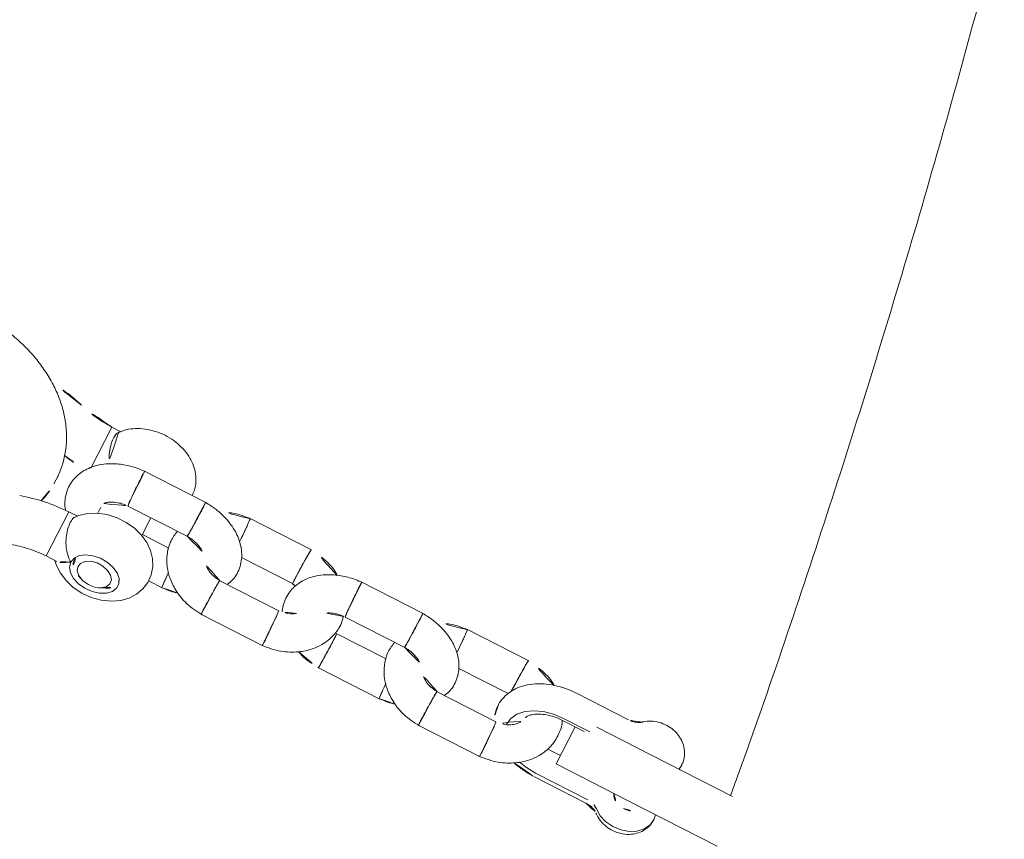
# Model space of a CAD drawing. Extents: x 5459245 to 5462690, y 5971016 to 5972523.
# Tile 121 of 198: x 5462453.513 to 5462453.667, y 5972212.697 to 5972212.825. Entities that reach past the tile are written whole.
import ezdxf

# ---------------------------------------------------------------- set-up
doc = ezdxf.new("R2010")
doc.units = 0
doc.layers.add('A_MAŁA ARCHITEKTURA', color=195, linetype='CONTINUOUS', lineweight=9)

# ---------------------------------------------------------------- blocks, each defined once
blk = doc.blocks.new('A$C43995eb0')
at = {"layer": 'A_MAŁA ARCHITEKTURA', "linetype": 'Continuous'}
for p, q in [((1864.69, 1000.4), (1864.69, 1016.09)), ((1856.69, 1000.4), (1856.69, 1014.66)), ((1856.69, 990.92), (1856.69, 1000.4)), ((1864.69, 987.9), (1864.69, 1000.4)), ((1853.43, 994.82), (1853.43, 985.71)), ((1867.42, 985.71), (1867.42, 994.82)), ((1868, 985.71), (1868, 994.82)), ((1857.85, 990.3), (1857.85, 985.71)), ((1858.2, 985.71), (1858.2, 989.49)), ((1858.2, 987.9), (1864.69, 987.9)), ((1863.23, 987.9), (1863.23, 985.71)), ((1852.33, 976.81), (1852.33, 965.96)), ((1858.33, 967.63), (1858.33, 976.27)), ((1863.1, 976.57), (1863.1, 966.15)), ((1869.09, 966), (1869.09, 976.85)), ((1853.25, 958.8), (1853.25, 947.95)), ((1859.25, 948.23), (1859.25, 958.68)), ((1868.17, 948.02), (1868.17, 958.87)), ((1862.17, 956.89), (1862.17, 948.14)), ((1852.33, 938.81), (1852.33, 927.96)), ((1858.33, 929.63), (1858.33, 938.67)), ((1858.36, 938.56), (1858.45, 939.21)), ((1869.09, 928), (1869.09, 938.85)), ((1863.1, 938.57), (1863.1, 928.15)), ((1853.25, 920.8), (1853.25, 909.95)), ((1859.25, 910.23), (1859.25, 920.68)), ((1868.17, 918.38), (1868.17, 920.87)), ((1862.17, 918.89), (1862.17, 914.25)), ((1862.38, 914.25), (1859.25, 914.25)), ((1870.36, 914.25), (1870.11, 914.25)), ((1872.64, 912), (1872.4, 912.56)), ((1872.4, 908.26), (1872.64, 908.82)), ((1861.3, 906.56), (1862.38, 906.56)), ((1870.11, 906.56), (1870.36, 906.56)), ((1849.45, 903.95), (1849.45, 902.41)), ((1864.24, 903.95), (1864.24, 902.41)), ((1871.97, 902.41), (1871.97, 904.31)), ((1849.45, 902.41), (1856.62, 902.41)), ((1864.24, 902.41), (1871.97, 902.41)), ((1860.19, 898.4), (1859.99, 898.39)), ((1861.43, 898.39), (1859.99, 898.39))]:
    blk.add_line(p, q, dxfattribs=at)
at = {"layer": 'A_MAŁA ARCHITEKTURA', "linetype": 'Continuous', "flags": 128}
for points in [[(1855.88, 1005.41), (1855.93, 1005.41), (1856.74, 1005.3)], [(1868.06, 996.68), (1868.73, 997.7), (1869.17, 998.91), (1869.34, 1000.22), (1869.24, 1001.55), (1868.88, 1002.8), (1868.27, 1003.88), (1867.46, 1004.71), (1866.52, 1005.23), (1865.5, 1005.41), (1864.72, 1005.31)], [(1857.85, 985.71), (1857.97, 984.04), (1858.32, 982.45), (1858.89, 981.03), (1859.65, 979.84), (1860.56, 978.95), (1861.57, 978.4), (1862.64, 978.21), (1862.72, 978.21)], [(1867.02, 982.7), (1867.3, 984.04), (1867.42, 985.71)], [(1871.97, 903.96), (1872.57, 904.53), (1873.37, 905.63), (1873.99, 906.94), (1874.41, 908.41), (1874.6, 909.99), (1874.54, 911.59), (1874.22, 913.18), (1873.63, 914.7), (1872.87, 915.92), (1871.94, 916.92), (1870.87, 917.68), (1869.7, 918.17), (1868.47, 918.4), (1867.13, 918.32), (1865.89, 917.95), (1864.79, 917.33), (1863.82, 916.49), (1862.99, 915.43), (1862.33, 914.16), (1861.86, 912.72), (1861.63, 911.16), (1861.64, 909.55), (1861.9, 907.95), (1862.43, 906.42), (1863.15, 905.15), (1864.04, 904.1), (1864.54, 903.71), (1864.54, 903.71)], [(1871.08, 906.27), (1871.86, 906.46), (1872.57, 906.99), (1873.14, 907.83), (1873.54, 908.9), (1873.71, 910.1), (1873.65, 911.33), (1873.36, 912.48), (1872.87, 913.44), (1872.22, 914.13), (1871.47, 914.5), (1870.69, 914.5), (1869.93, 914.13), (1869.28, 913.44), (1868.79, 912.48), (1868.51, 911.33), (1868.45, 910.1), (1868.62, 908.9), (1869.02, 907.83), (1869.59, 906.99), (1870.3, 906.46), (1871.08, 906.27)], [(1869.56, 908.99), (1869.34, 909.98), (1869.36, 911.02), (1869.62, 911.98), (1870.09, 912.73), (1870.69, 913.17), (1871.36, 913.23), (1872, 912.91), (1872.51, 912.25), (1872.85, 911.35), (1872.95, 910.31), (1872.8, 909.29), (1872.43, 908.42), (1871.89, 907.82), (1871.24, 907.57), (1870.58, 907.7), (1869.99, 908.19), (1869.56, 908.99)]]:
    blk.add_lwpolyline(points, dxfattribs=at)
at = {"layer": 'A_MAŁA ARCHITEKTURA', "linetype": 'Continuous'}
for centre, radius, start, end in [((1863.67, 1000.61), 2.42, 355.1685, 65.1013), ((1863.67, 1000.2), 2.42, 294.8987, 4.8315), ((1870.29, 994.87), 2.87, 140.9369, 181.0609), ((1870.21, 911.96), 2.27, 15.413, 93.5691), ((1870.24, 908.81), 2.23, 265.4782, 345.5398)]:
    blk.add_arc(centre, radius, start, end, dxfattribs=at)
for points, knots in [([(1580.93, 953.43), (1582.61, 953.97), (1591.44, 956.8), (1607.48, 961.62), (1629.06, 967.88), (1650.72, 973.81), (1672.44, 979.44), (1694.23, 984.76), (1716.07, 989.77), (1737.98, 994.47), (1759.93, 998.87), (1781.94, 1002.95), (1803.99, 1006.72), (1826.08, 1010.16), (1843.65, 1012.7), (1853.86, 1013.99), (1856.69, 1014.34)], [0, 0, 0, 0, 0.018672, 0.097902, 0.177136, 0.256376, 0.335619, 0.414867, 0.494119, 0.573376, 0.652635, 0.731899, 0.811166, 0.890435, 0.969708, 1, 1, 1, 1]), ([(1855.88, 1005.37), (1855.76, 1005.38), (1855.27, 1005.42), (1854.43, 1005.16), (1853.46, 1004.63), (1852.65, 1003.85), (1852.02, 1002.88), (1851.61, 1001.74), (1851.45, 1000.5), (1851.58, 999.21), (1851.98, 998.02), (1852.44, 997.28), (1852.72, 996.95), (1852.75, 996.91)], [0, 0, 0, 0, 0.032251, 0.134484, 0.234649, 0.335309, 0.438515, 0.545186, 0.655072, 0.767587, 0.882525, 0.987091, 1, 1, 1, 1]), ([(1868.67, 996.91), (1868.85, 997.14), (1869.26, 997.67), (1869.7, 998.69), (1869.95, 999.91), (1869.92, 1001.19), (1869.6, 1002.45), (1869.01, 1003.55), (1868.21, 1004.43), (1867.29, 1005.03), (1866.35, 1005.38), (1865.73, 1005.37), (1865.47, 1005.37)], [0, 0, 0, 0, 0.07613, 0.181746, 0.28985, 0.400745, 0.51408, 0.629615, 0.73153, 0.830894, 0.928554, 1, 1, 1, 1]), ([(1852.75, 996.91), (1852.8, 996.84), (1852.98, 996.63), (1853.25, 996.08), (1853.41, 995.39), (1853.42, 994.96), (1853.43, 994.82)], [0, 0, 0, 0, 0.1558077, 0.4947481, 0.8331954, 1, 1, 1, 1]), ([(1868, 994.82), (1868, 994.95), (1868.01, 995.37), (1868.17, 996.05), (1868.44, 996.61), (1868.61, 996.84), (1868.67, 996.91)], [0, 0, 0, 0, 0.157288, 0.493298, 0.828316, 1, 1, 1, 1]), ([(1869.1, 976.61), (1868.98, 977.68), (1868.74, 979.67), (1867.54, 982.15), (1866.17, 983.86), (1864.58, 985.14), (1862.64, 986.02), (1860.47, 986.21), (1858.93, 986.05), (1858.26, 985.7), (1858.2, 985.66)], [0, 0, 0, 0, 0.179181, 0.336322, 0.467265, 0.570861, 0.716779, 0.857865, 0.985499, 1, 1, 1, 1]), ([(1853.43, 985.71), (1853.43, 985.38), (1853.45, 984.46), (1853.66, 982.95), (1854.12, 981.26), (1854.8, 979.68), (1855.7, 978.29), (1856.77, 977.18), (1857.94, 976.37), (1859.18, 975.89), (1860.12, 975.67), (1860.63, 975.72), (1860.68, 975.72)], [0, 0, 0, 0, 0.0648862, 0.1838065, 0.3036171, 0.4246647, 0.5470859, 0.6696308, 0.7754843, 0.8778442, 0.9879012, 1, 1, 1, 1]), ([(1860.45, 980.37), (1860.43, 980.38), (1860.33, 980.39), (1860.02, 980.58), (1859.55, 981.05), (1859.06, 981.79), (1858.63, 982.78), (1858.33, 983.95), (1858.21, 984.96), (1858.2, 985.55), (1858.2, 985.71)], [0, 0, 0, 0, 0.028578, 0.180087, 0.324571, 0.478328, 0.631697, 0.78654, 0.943278, 1, 1, 1, 1]), ([(1867.49, 982.01), (1867.5, 982.03), (1867.7, 982.59), (1867.88, 983.76), (1867.99, 984.99), (1868, 985.63), (1868, 985.71)], [0, 0, 0, 0, 0.021357, 0.492409, 0.939506, 1, 1, 1, 1]), ([(1853.94, 982.05), (1853.93, 982.03), (1853.39, 981.33), (1852.68, 979.47), (1852.44, 977.57), (1852.32, 976.58)], [0, 0, 0, 0, 0.0163529, 0.4829055, 1, 1, 1, 1]), ([(1861.29, 979.97), (1861.34, 979.96), (1861.49, 979.94), (1861.89, 979.61), (1862.39, 979.03), (1862.92, 977.97), (1863.04, 976.97), (1863.11, 976.41)], [0, 0, 0, 0, 0.071985, 0.2205158, 0.4198868, 0.6747605, 1, 1, 1, 1]), ([(1852.35, 976.74), (1852.36, 976.74), (1852.39, 976.72), (1852.79, 976.69), (1853.2, 976.67), (1853.4, 976.66), (1853.41, 976.66)], [0, 0, 0, 0, 0.312673, 0.695507, 0.98471, 1, 1, 1, 1]), ([(1857.78, 976.54), (1857.76, 976.54), (1857.65, 976.54), (1857.39, 976.54), (1856.87, 976.55), (1856.08, 976.56), (1855.06, 976.59), (1854.15, 976.62), (1853.63, 976.65), (1853.42, 976.66), (1853.41, 976.66)], [0, 0, 0, 0, 0.025557, 0.126258, 0.226959, 0.430554, 0.634195, 0.837935, 0.991864, 1, 1, 1, 1]), ([(1860.68, 975.72), (1861.07, 975.74), (1861.91, 975.76), (1862.69, 976.07), (1863.1, 976.24)], [0, 0, 0, 0, 0.475097, 1, 1, 1, 1]), ([(1863.14, 976.57), (1863.13, 976.57), (1863.09, 976.58), (1863.4, 976.61), (1863.84, 976.64), (1864.13, 976.65), (1864.17, 976.66), (1864.18, 976.66)], [0, 0, 0, 0, 0.185026, 0.56124, 0.93758, 0.984971, 1, 1, 1, 1]), ([(1869.09, 976.74), (1869.09, 976.74), (1869.15, 976.75), (1868.94, 976.76), (1868.54, 976.77), (1867.95, 976.77), (1867.22, 976.76), (1866.21, 976.73), (1865.2, 976.7), (1864.54, 976.67), (1864.23, 976.66), (1864.19, 976.66), (1864.18, 976.66)], [0, 0, 0, 0, 0.007099, 0.156193, 0.305259, 0.378979, 0.528026, 0.677079, 0.826186, 0.975293, 0.994044, 1, 1, 1, 1]), ([(1863.1, 967.56), (1862.74, 967.73), (1862.04, 968.07), (1860.86, 968.18), (1859.7, 968.1), (1858.58, 967.79), (1857.46, 967.24), (1856.24, 966.31), (1854.86, 964.64), (1853.89, 962.49), (1853.37, 960.34), (1853.28, 959.14), (1853.24, 958.54)], [0, 0, 0, 0, 0.077341, 0.153343, 0.235475, 0.311777, 0.383159, 0.484061, 0.622854, 0.797222, 0.897243, 1, 1, 1, 1]), ([(1852.32, 966.2), (1852.43, 965.13), (1852.6, 963.4), (1853.37, 961.93), (1853.67, 961.38)], [0, 0, 0, 0, 0.624025, 1, 1, 1, 1]), ([(1856.31, 966.26), (1856.23, 966.25), (1855.85, 966.25), (1855.05, 966.22), (1854.15, 966.19), (1853.63, 966.17), (1853.42, 966.16), (1853.41, 966.16)], [0, 0, 0, 0, 0.085826, 0.412746, 0.739825, 0.986938, 1, 1, 1, 1]), ([(1859.25, 956.87), (1859.84, 956.77), (1861.1, 956.55), (1863.1, 956.98), (1864.85, 957.86), (1866.36, 959.16), (1867.67, 960.89), (1868.78, 963.32), (1868.99, 965.23), (1869.1, 966.24)], [0, 0, 0, 0, 0.122154, 0.258847, 0.404553, 0.516023, 0.654309, 0.818273, 1, 1, 1, 1]), ([(1863.06, 966.25), (1863.03, 965.86), (1862.96, 965.03), (1862.54, 964.08), (1862.13, 963.47), (1861.9, 963.25), (1861.83, 963.19)], [0, 0, 0, 0, 0.305096, 0.633758, 0.894311, 1, 1, 1, 1]), ([(1863.12, 966.25), (1863.13, 966.24), (1863.16, 966.22), (1863.56, 966.19), (1863.97, 966.17), (1864.17, 966.16), (1864.18, 966.16)], [0, 0, 0, 0, 0.311188, 0.694831, 0.984679, 1, 1, 1, 1]), ([(1852.35, 966.07), (1852.36, 966.08), (1852.39, 966.1), (1852.79, 966.13), (1853.2, 966.15), (1853.4, 966.16), (1853.41, 966.16)], [0, 0, 0, 0, 0.312002, 0.69521, 0.984695, 1, 1, 1, 1]), ([(1869.05, 966.07), (1869.06, 966.07), (1869.1, 966.06), (1868.85, 966.05), (1868.49, 966.05), (1868.16, 966.05), (1867.63, 966.05), (1866.85, 966.07), (1865.83, 966.09), (1864.92, 966.13), (1864.4, 966.15), (1864.19, 966.16), (1864.18, 966.16)], [0, 0, 0, 0, 0.064874, 0.2138067, 0.2874576, 0.3611023, 0.434747, 0.5836406, 0.7325515, 0.8815176, 0.9940504, 1, 1, 1, 1]), ([(1859.25, 958.58), (1859.26, 958.7), (1859.28, 959.04), (1859.38, 959.75), (1859.61, 960.59), (1859.94, 961.29), (1860.23, 961.73), (1860.33, 961.83), (1860.38, 961.87)], [0, 0, 0, 0, 0.07747, 0.222806, 0.481132, 0.699218, 0.880217, 1, 1, 1, 1]), ([(1868.18, 958.6), (1868.15, 959.02), (1868.09, 959.84), (1867.96, 960.78), (1867.81, 961.27), (1867.77, 961.37)], [0, 0, 0, 0, 0.445567, 0.876659, 1, 1, 1, 1]), ([(1853.26, 958.73), (1853.29, 958.74), (1853.35, 958.75), (1853.78, 958.77), (1854.23, 958.77), (1854.63, 958.77), (1855.22, 958.76), (1856.06, 958.75), (1857.08, 958.72), (1857.93, 958.69), (1858.38, 958.67), (1858.55, 958.66), (1858.56, 958.66)], [0, 0, 0, 0, 0.13125, 0.269612, 0.338035, 0.406452, 0.474869, 0.613194, 0.751535, 0.889928, 0.994473, 1, 1, 1, 1]), ([(1859.21, 958.58), (1859.22, 958.59), (1859.28, 958.6), (1859.04, 958.62), (1858.74, 958.65), (1858.57, 958.66), (1858.56, 958.66)], [0, 0, 0, 0, 0.157115, 0.626571, 0.981252, 1, 1, 1, 1]), ([(1865.6, 958.58), (1865.61, 958.58), (1865.95, 958.59), (1866.6, 958.61), (1867.18, 958.64), (1867.44, 958.65), (1867.47, 958.66), (1867.48, 958.66)], [0, 0, 0, 0, 0.006778, 0.465276, 0.923927, 0.981684, 1, 1, 1, 1]), ([(1868.16, 958.73), (1868.14, 958.72), (1868.1, 958.7), (1867.77, 958.67), (1867.53, 958.66), (1867.49, 958.66), (1867.48, 958.66)], [0, 0, 0, 0, 0.440559, 0.920476, 0.980831, 1, 1, 1, 1]), ([(1853.24, 948.22), (1853.27, 947.8), (1853.32, 946.97), (1853.59, 945.44), (1854.1, 943.8), (1854.89, 942.25), (1855.96, 940.78), (1857.41, 939.52), (1859.11, 938.82), (1860.56, 938.63), (1861.72, 938.73), (1862.55, 938.92), (1862.94, 939.11), (1862.98, 939.13)], [0, 0, 0, 0, 0.072642, 0.1429246, 0.2691448, 0.3761669, 0.463647, 0.6147746, 0.752071, 0.829431, 0.91303, 0.9906943, 1, 1, 1, 1]), ([(1853.26, 948.09), (1853.29, 948.08), (1853.35, 948.06), (1853.78, 948.05), (1854.23, 948.05), (1854.63, 948.05), (1855.22, 948.05), (1856.06, 948.07), (1857.08, 948.09), (1857.93, 948.13), (1858.38, 948.15), (1858.55, 948.16), (1858.56, 948.16)], [0, 0, 0, 0, 0.133334, 0.271363, 0.339622, 0.407875, 0.476129, 0.614122, 0.752131, 0.890192, 0.994486, 1, 1, 1, 1]), ([(1859.21, 948.23), (1859.23, 948.23), (1859.27, 948.22), (1859.04, 948.19), (1858.74, 948.17), (1858.57, 948.16), (1858.56, 948.16)], [0, 0, 0, 0, 0.134793, 0.616682, 0.980755, 1, 1, 1, 1]), ([(1860.02, 945.39), (1859.99, 945.44), (1859.79, 945.71), (1859.53, 946.42), (1859.35, 947.25), (1859.27, 947.86), (1859.25, 948.2), (1859.24, 948.39)], [0, 0, 0, 0, 0.081662, 0.481386, 0.721039, 0.851675, 1, 1, 1, 1]), ([(1869.1, 938.61), (1868.98, 939.68), (1868.74, 941.67), (1867.54, 944.15), (1866.18, 945.85), (1864.57, 947.14), (1862.65, 947.99), (1860.74, 948.27), (1859.64, 948.02), (1859.27, 947.93)], [0, 0, 0, 0, 0.192755, 0.361801, 0.502663, 0.614106, 0.771079, 0.922853, 1, 1, 1, 1]), ([(1862.19, 948.23), (1862.22, 948.24), (1862.28, 948.26), (1862.7, 948.27), (1863.16, 948.27), (1863.56, 948.27), (1864.15, 948.27), (1864.98, 948.25), (1866, 948.22), (1866.85, 948.19), (1867.3, 948.17), (1867.47, 948.16), (1867.48, 948.16)], [0, 0, 0, 0, 0.1268304, 0.2659051, 0.3346728, 0.4034291, 0.4721853, 0.6111952, 0.7502369, 0.8893459, 0.9944446, 1, 1, 1, 1]), ([(1867.36, 944.25), (1867.44, 944.42), (1867.77, 945.09), (1868.04, 946.49), (1868.13, 947.68), (1868.18, 948.28)], [0, 0, 0, 0, 0.14264, 0.565536, 1, 1, 1, 1]), ([(1868.14, 948.09), (1868.15, 948.09), (1868.2, 948.1), (1867.97, 948.13), (1867.66, 948.15), (1867.49, 948.16), (1867.48, 948.16)], [0, 0, 0, 0, 0.141843, 0.619828, 0.98091, 1, 1, 1, 1]), ([(1854.04, 944.18), (1853.99, 944.12), (1853.42, 943.38), (1852.67, 941.47), (1852.44, 939.57), (1852.32, 938.58)], [0, 0, 0, 0, 0.0449317, 0.4979291, 1, 1, 1, 1]), ([(1862.2, 941.21), (1862.24, 941.15), (1862.5, 940.86), (1862.91, 939.95), (1863.04, 938.97), (1863.11, 938.41)], [0, 0, 0, 0, 0.0854641, 0.4872669, 1, 1, 1, 1]), ([(1852.35, 938.74), (1852.36, 938.74), (1852.39, 938.72), (1852.79, 938.69), (1853.2, 938.67), (1853.4, 938.66), (1853.41, 938.66)], [0, 0, 0, 0, 0.312673, 0.695507, 0.98471, 1, 1, 1, 1]), ([(1858.29, 938.57), (1858.29, 938.56), (1858.32, 938.55), (1858.08, 938.55), (1857.73, 938.54), (1857.39, 938.54), (1856.86, 938.55), (1856.08, 938.56), (1855.06, 938.59), (1854.15, 938.62), (1853.63, 938.65), (1853.42, 938.66), (1853.41, 938.66)], [0, 0, 0, 0, 0.047588, 0.199284, 0.274293, 0.349289, 0.424285, 0.57591, 0.72757, 0.879304, 0.99394, 1, 1, 1, 1]), ([(1863.14, 938.57), (1863.13, 938.57), (1863.09, 938.58), (1863.4, 938.61), (1863.84, 938.64), (1864.13, 938.65), (1864.17, 938.66), (1864.18, 938.66)], [0, 0, 0, 0, 0.185026, 0.56124, 0.93758, 0.984971, 1, 1, 1, 1]), ([(1869.09, 938.74), (1869.09, 938.74), (1869.15, 938.75), (1868.94, 938.76), (1868.54, 938.77), (1867.95, 938.77), (1867.22, 938.76), (1866.21, 938.73), (1865.2, 938.7), (1864.54, 938.67), (1864.23, 938.66), (1864.19, 938.66), (1864.18, 938.66)], [0, 0, 0, 0, 0.007099, 0.156193, 0.305259, 0.378979, 0.528026, 0.677079, 0.826186, 0.975293, 0.994044, 1, 1, 1, 1]), ([(1863.1, 929.56), (1862.74, 929.73), (1862.04, 930.07), (1860.86, 930.18), (1859.7, 930.1), (1858.58, 929.79), (1857.46, 929.24), (1856.24, 928.31), (1854.86, 926.64), (1853.89, 924.49), (1853.37, 922.34), (1853.28, 921.14), (1853.24, 920.54)], [0, 0, 0, 0, 0.077341, 0.153343, 0.235475, 0.311777, 0.383159, 0.484061, 0.622854, 0.797222, 0.897243, 1, 1, 1, 1]), ([(1852.32, 928.2), (1852.43, 927.13), (1852.6, 925.4), (1853.37, 923.93), (1853.67, 923.38)], [0, 0, 0, 0, 0.624025, 1, 1, 1, 1]), ([(1852.35, 928.07), (1852.36, 928.08), (1852.39, 928.1), (1852.79, 928.13), (1853.2, 928.15), (1853.4, 928.16), (1853.41, 928.16)], [0, 0, 0, 0, 0.312002, 0.69521, 0.984695, 1, 1, 1, 1]), ([(1856.31, 928.26), (1856.23, 928.25), (1855.85, 928.25), (1855.05, 928.22), (1854.15, 928.19), (1853.63, 928.17), (1853.42, 928.16), (1853.41, 928.16)], [0, 0, 0, 0, 0.085826, 0.412746, 0.739825, 0.986938, 1, 1, 1, 1]), ([(1859.25, 918.87), (1859.84, 918.77), (1861.1, 918.55), (1863.1, 918.98), (1864.85, 919.86), (1866.36, 921.16), (1867.67, 922.89), (1868.78, 925.32), (1868.99, 927.23), (1869.1, 928.24)], [0, 0, 0, 0, 0.122154, 0.258847, 0.404553, 0.516023, 0.654309, 0.818273, 1, 1, 1, 1]), ([(1863.06, 928.25), (1863.03, 927.86), (1862.96, 927.03), (1862.54, 926.08), (1862.13, 925.47), (1861.9, 925.25), (1861.83, 925.19)], [0, 0, 0, 0, 0.305096, 0.633758, 0.894311, 1, 1, 1, 1]), ([(1863.12, 928.25), (1863.13, 928.24), (1863.16, 928.22), (1863.56, 928.19), (1863.97, 928.17), (1864.17, 928.16), (1864.18, 928.16)], [0, 0, 0, 0, 0.311188, 0.694831, 0.984679, 1, 1, 1, 1]), ([(1869.05, 928.07), (1869.06, 928.07), (1869.1, 928.06), (1868.85, 928.05), (1868.49, 928.05), (1868.16, 928.05), (1867.63, 928.05), (1866.85, 928.07), (1865.83, 928.09), (1864.92, 928.13), (1864.4, 928.15), (1864.19, 928.16), (1864.18, 928.16)], [0, 0, 0, 0, 0.064874, 0.2138067, 0.2874576, 0.3611023, 0.434747, 0.5836406, 0.7325515, 0.8815176, 0.9940504, 1, 1, 1, 1]), ([(1859.25, 920.58), (1859.26, 920.7), (1859.28, 921.04), (1859.38, 921.75), (1859.61, 922.59), (1859.94, 923.29), (1860.23, 923.73), (1860.33, 923.83), (1860.38, 923.87)], [0, 0, 0, 0, 0.07747, 0.2228057, 0.4811322, 0.6992184, 0.880217, 1, 1, 1, 1]), ([(1868.18, 920.6), (1868.15, 921.02), (1868.09, 921.84), (1867.96, 922.78), (1867.81, 923.27), (1867.77, 923.37)], [0, 0, 0, 0, 0.445567, 0.876659, 1, 1, 1, 1]), ([(1853.26, 920.73), (1853.29, 920.74), (1853.35, 920.75), (1853.78, 920.77), (1854.23, 920.77), (1854.63, 920.77), (1855.22, 920.76), (1856.06, 920.75), (1857.08, 920.72), (1857.93, 920.69), (1858.38, 920.67), (1858.55, 920.66), (1858.56, 920.66)], [0, 0, 0, 0, 0.13125, 0.269612, 0.338035, 0.406452, 0.474869, 0.613194, 0.751535, 0.889928, 0.994473, 1, 1, 1, 1]), ([(1859.21, 920.58), (1859.22, 920.59), (1859.28, 920.6), (1859.04, 920.62), (1858.74, 920.65), (1858.57, 920.66), (1858.56, 920.66)], [0, 0, 0, 0, 0.157115, 0.626571, 0.981252, 1, 1, 1, 1]), ([(1865.6, 920.58), (1865.61, 920.58), (1865.95, 920.59), (1866.6, 920.61), (1867.18, 920.64), (1867.44, 920.65), (1867.47, 920.66), (1867.48, 920.66)], [0, 0, 0, 0, 0.006778, 0.465276, 0.923927, 0.981684, 1, 1, 1, 1]), ([(1868.16, 920.73), (1868.14, 920.72), (1868.1, 920.7), (1867.77, 920.67), (1867.53, 920.66), (1867.49, 920.66), (1867.48, 920.66)], [0, 0, 0, 0, 0.440559, 0.920476, 0.980831, 1, 1, 1, 1]), ([(1853.25, 918.37), (1852.95, 918.37), (1852.21, 918.36), (1851.1, 917.99), (1849.97, 917.37), (1848.99, 916.51), (1848.16, 915.43), (1847.5, 914.16), (1847.04, 912.72), (1846.8, 911.16), (1846.81, 909.54), (1847.08, 907.93), (1847.59, 906.43), (1848.33, 905.14), (1849.05, 904.23), (1849.59, 903.83), (1849.76, 903.71)], [0, 0, 0, 0, 0.048933, 0.118925, 0.187811, 0.257492, 0.329639, 0.405273, 0.484145, 0.564857, 0.64646, 0.729354, 0.814165, 0.891432, 0.965819, 1, 1, 1, 1]), ([(1853.24, 910.22), (1853.27, 909.8), (1853.32, 908.97), (1853.59, 907.44), (1854.1, 905.8), (1854.89, 904.25), (1855.96, 902.78), (1857.41, 901.52), (1859.11, 900.81), (1860.56, 900.63), (1861.73, 900.71), (1862.84, 901.04), (1863.7, 901.42), (1864.13, 901.77), (1864.28, 901.89)], [0, 0, 0, 0, 0.065835, 0.129531, 0.243923, 0.340916, 0.420198, 0.557163, 0.681593, 0.751704, 0.827469, 0.897855, 0.963703, 1, 1, 1, 1]), ([(1853.26, 910.09), (1853.29, 910.08), (1853.35, 910.06), (1853.78, 910.05), (1854.23, 910.05), (1854.63, 910.05), (1855.22, 910.05), (1856.06, 910.07), (1857.08, 910.09), (1857.93, 910.13), (1858.38, 910.15), (1858.55, 910.16), (1858.56, 910.16)], [0, 0, 0, 0, 0.133334, 0.271363, 0.339622, 0.407875, 0.476129, 0.614122, 0.752131, 0.890192, 0.994486, 1, 1, 1, 1]), ([(1859.21, 910.23), (1859.23, 910.23), (1859.27, 910.22), (1859.04, 910.19), (1858.74, 910.17), (1858.57, 910.16), (1858.56, 910.16)], [0, 0, 0, 0, 0.134793, 0.616682, 0.980755, 1, 1, 1, 1]), ([(1860.63, 906.71), (1860.61, 906.72), (1860.57, 906.74), (1860.27, 906.99), (1859.88, 907.55), (1859.53, 908.41), (1859.35, 909.26), (1859.27, 909.86), (1859.25, 910.2), (1859.24, 910.39)], [0, 0, 0, 0, 0.098479, 0.2384598, 0.4293278, 0.6777234, 0.8266483, 0.907828, 1, 1, 1, 1]), ([(1864.54, 903.7), (1864.55, 903.68), (1864.65, 903.5), (1865.1, 903.43), (1865.8, 903.39), (1866.61, 903.47), (1867.73, 903.78), (1868.88, 904.27), (1870, 905), (1870.69, 905.71), (1871.01, 906.17), (1871.08, 906.27), (1871.08, 906.27)], [0, 0, 0, 0, 0.020091, 0.168389, 0.221044, 0.352288, 0.483312, 0.619916, 0.773074, 0.951185, 0.998589, 1, 1, 1, 1]), ([(1871.08, 906.27), (1871.08, 906.27), (1871.17, 906.12), (1871.48, 905.63), (1871.89, 904.92), (1871.91, 904.49), (1871.92, 904.31)], [0, 0, 0, 0, 0.003743, 0.185908, 0.653823, 1, 1, 1, 1]), ([(1849.75, 903.7), (1849.76, 903.68), (1849.85, 903.54), (1850.34, 903.42), (1851.23, 903.38), (1852.47, 903.62), (1853.73, 904.07), (1854.42, 904.53), (1854.7, 904.72)], [0, 0, 0, 0, 0.020682, 0.198625, 0.382815, 0.590356, 0.831158, 1, 1, 1, 1]), ([(1849.45, 902.41), (1849.4, 901.42), (1849.3, 899.44), (1848.79, 897.58), (1848.53, 896.65)], [0, 0, 0, 0, 0.500696, 1, 1, 1, 1]), ([(1856.72, 897.84), (1856.77, 898.02), (1857.08, 899.33), (1857.11, 900.72), (1857.14, 901.91)], [0, 0, 0, 0, 0.135051, 1, 1, 1, 1]), ([(1864.24, 902.41), (1864.3, 901.05), (1864.44, 898.34), (1865.13, 895.76), (1865.47, 894.47)], [0, 0, 0, 0, 0.499508, 1, 1, 1, 1]), ([(1872.89, 896.65), (1872.64, 897.58), (1872.13, 899.44), (1872.02, 901.42), (1871.97, 902.41)], [0, 0, 0, 0, 0.499304, 1, 1, 1, 1]), ([(1859.99, 898.39), (1859.43, 898.35), (1858.18, 898.25), (1856.27, 897.78), (1854.31, 897.01), (1852.45, 895.95), (1850.71, 894.63), (1849.11, 893.06), (1847.64, 891.23), (1846.35, 889.18), (1845.24, 886.91), (1844.34, 884.47), (1843.66, 881.9), (1843.22, 879.25), (1843, 876.54), (1843.02, 873.81), (1843.28, 871.1), (1843.77, 868.44), (1844.48, 865.89), (1845.13, 864.31), (1845.45, 863.54)], [0, 0, 0, 0, 0.040981, 0.092106, 0.143215, 0.194845, 0.247454, 0.301397, 0.356848, 0.413722, 0.471691, 0.530307, 0.589122, 0.647921, 0.706682, 0.765482, 0.824447, 0.883682, 0.943331, 1, 1, 1, 1]), ([(1864.7, 897.83), (1864.21, 897.97), (1863.14, 898.27), (1862.04, 898.35), (1861.43, 898.39)], [0, 0, 0, 0, 0.456955, 1, 1, 1, 1]), ([(1848.53, 896.65), (1848.26, 895.63), (1847.77, 893.85), (1847.7, 891.98), (1847.67, 891.18)], [0, 0, 0, 0, 0.575849, 1, 1, 1, 1])]:
    blk.add_open_spline(points, degree=3, knots=knots, dxfattribs=at)

msp = doc.modelspace()

# ---------------------------------------------------------------- block references
at = {"layer": 'A_MAŁA ARCHITEKTURA', "xscale": 0.001, "yscale": 0.001, "zscale": 0.001, "rotation": 242.9301705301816}
msp.add_blockref('A$C43995eb0', (5462453.5658, 5972214.81866), dxfattribs=at)

doc.saveas('drawing.dxf')
